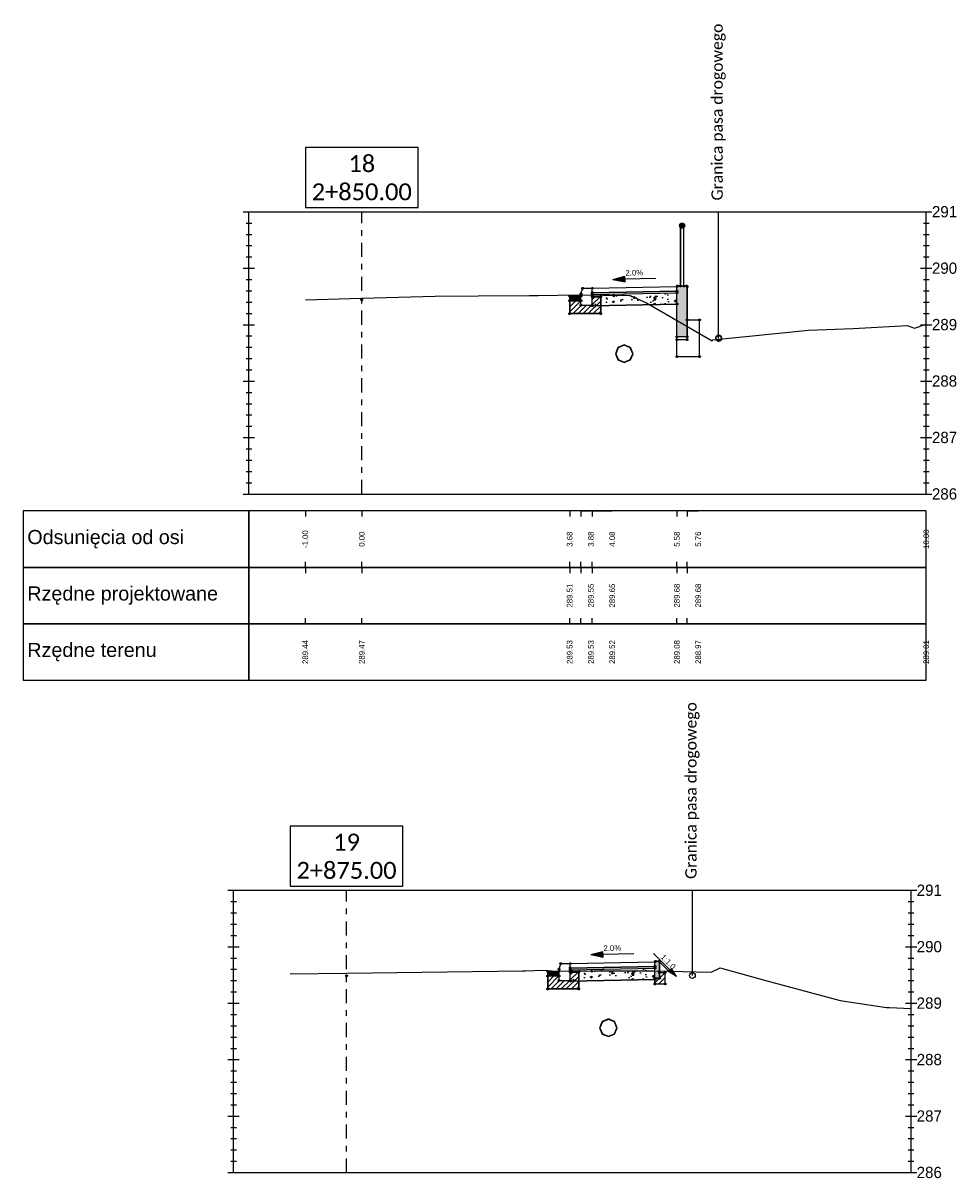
# Model space of a CAD drawing. Header units: metres. Extents: x -1 to 7475805, y 0 to 5497156.
# Tile 14 of 17: x 7475748 to 7475765, y 5497134 to 5497155. Entities that reach past the tile are written whole.
import ezdxf

# ---------------------------------------------------------------- set-up
doc = ezdxf.new("R2010")
doc.units = ezdxf.units.M
doc.linetypes.add('DASHDOT', pattern=[1, 0.5, -0.25, 0, -0.25])
doc.linetypes.add('HIDDEN', pattern=[0.375, 0.25, -0.125])
for name, color, linetype in [('C-DROGI-PRZEKROJE', 7, 'Continuous'), ('C-DROGI-PRZEKROJE-WIDOKI', 7, 'Continuous'), ('C-DROGI-PRZEKROJE-WIDOKI-ETYKIETY', 7, 'Continuous'), ('C-SIECI-PRZEKROJE', 150, 'Continuous'), ('D_Barieroporęcz', 10, 'OGRODZENIE1'), ('D_Linia charakterystyczna', 10, 'Continuous')]:
    doc.layers.add(name, color=color, linetype=linetype)
doc.layers.add('P-1_czarny gruby', color=7, linetype='Continuous', lineweight=30)
doc.styles.add('! rom po 1.8mm', font='calibri.ttf', dxfattribs={"height": 0.9})
doc.styles.add('KAMIL', font='calibri.ttf', dxfattribs={"height": 0.75})
doc.linetypes.add('OGRODZENIE1', pattern='A,6.35,-2.54,[133,ltypeshp.shx,S=2.54,R=0,X=-2.54,Y=0],-2.54,25.4', length=36.83)

# ---------------------------------------------------------------- blocks, each defined once
blk = doc.blocks.new('strzalka_poziom_2')
blk.add_hatch(color=256).paths.add_polyline_path([(1, 0.091), (1, -0.091), (1.391, 0)])
blk.add_line((1, 0.091), (1, -0.091))
for points in [[(0, 0), (1, 0)], [(1.391, 0), (1, 0.091)], [(1.391, 0), (1, -0.091)]]:
    blk.add_lwpolyline(points)

msp = doc.modelspace()

# ---------------------------------------------------------------- hatches: boundary and pattern name
at = {"layer": 'C-DROGI-PRZEKROJE', "linetype": 'Continuous', "lineweight": -3}
for color, points in [(41, [(7475759.807, 5497150.241), (7475759.817, 5497150.251), (7475759.977, 5497150.251), (7475759.987, 5497150.241), (7475759.987, 5497149.351), (7475759.807, 5497149.351)]), (7, [(7475757.907, 5497150.071), (7475758.107, 5497150.071), (7475758.107, 5497149.991), (7475757.907, 5497149.991)]), (41, [(7475759.418, 5497138.277), (7475759.428, 5497138.287), (7475759.488, 5497138.287), (7475759.498, 5497138.277), (7475759.498, 5497137.987), (7475759.418, 5497137.987)]), (7, [(7475757.518, 5497138.107), (7475757.718, 5497138.107), (7475757.718, 5497138.027), (7475757.518, 5497138.027)])]:
    msp.add_hatch(color=color, dxfattribs=at).paths.add_polyline_path(points)
h = msp.add_hatch(dxfattribs=at)
h.set_pattern_fill('ANSI31', scale=0.02, style=0)
h.set_pattern_definition([(45, (7475758.106544, 5497149.99149), (-0.044901, 0.044901), [])])
h.paths.add_polyline_path([(7475758.107, 5497149.991), (7475757.907, 5497149.991), (7475757.907, 5497149.761), (7475758.457, 5497149.761), (7475758.457, 5497150.061), (7475758.307, 5497150.061), (7475758.307, 5497149.911), (7475758.107, 5497149.911)])
h = msp.add_hatch(dxfattribs=at)
h.set_pattern_fill('AR-CONC', scale=0.002, style=0)
h.set_pattern_definition([(50, (7475758.30654, 5497150.1015), (0.36437, -0.03188), [0.0381, -0.4191]), (355, (7475758.30654, 5497150.1015), (-0.07049, 0.38211), [0.03048, -0.33528]), (100.451, (7475758.3369, 5497150.09883), (0.29388, 0.350236), [0.03238, -0.35618]), (46.184, (7475758.30654, 5497150.2031), (0.54216, -0.08408), [0.05715, -0.62865]), (96.636, (7475758.3517, 5497150.1961), (0.4748, 0.49485), [0.04857, -0.53427]), (351.184, (7475758.30654, 5497150.2031), (0.4748, 0.49485), [0.04572, -0.50292]), (21, (7475758.35734, 5497150.1777), (0.30323, -0.20453), [0.0381, -0.4191]), (326, (7475758.35734, 5497150.1777), (0.1236, 0.36838), [0.03048, -0.33528]), (71.451, (7475758.3826, 5497150.16064), (0.42683, 0.163846), [0.03238, -0.35618]), (37.5, (7475758.30654, 5497150.10149), (0.006177, 0.16911), [0, -0.331216, 0, -0.34036, 0, -0.33655]), (7.5, (7475758.30654, 5497150.10149), (0.13364, 0.200361), [0, -0.194056, 0, -0.323596, 0, -0.12827]), (327.5, (7475758.19326, 5497150.10149), (0.271181, -0.011457), [0, -0.127, 0, -0.39624, 0, -0.52578]), (317.5, (7475758.14246, 5497150.10149), (0.29626, 0.050853), [0, -0.1651, 0, -0.263144, 0, -0.37338])])
h.paths.add_polyline_path([(7475758.307, 5497150.101), (7475759.807, 5497150.131), (7475759.807, 5497149.931), (7475758.307, 5497149.901)])
h = msp.add_hatch(dxfattribs=at)
h.set_pattern_fill('AR-CONC', scale=0.002, style=0)
h.set_pattern_definition([(50, (7475757.9176, 5497138.13716), (0.36437, -0.03188), [0.0381, -0.4191]), (355, (7475757.9176, 5497138.13716), (-0.07049, 0.38211), [0.03048, -0.33528]), (100.451, (7475757.94797, 5497138.1345), (0.29388, 0.350236), [0.03238, -0.35618]), (46.184, (7475757.9176, 5497138.23876), (0.54216, -0.08408), [0.05715, -0.62865]), (96.636, (7475757.9628, 5497138.23176), (0.4748, 0.49485), [0.04857, -0.53427]), (351.184, (7475757.9176, 5497138.23876), (0.4748, 0.49485), [0.04572, -0.50292]), (21, (7475757.9684, 5497138.21336), (0.30323, -0.20453), [0.0381, -0.4191]), (326, (7475757.9684, 5497138.21336), (0.1236, 0.36838), [0.03048, -0.33528]), (71.451, (7475757.99368, 5497138.19632), (0.42683, 0.163846), [0.03238, -0.35618]), (37.5, (7475757.91761, 5497138.13716), (0.006177, 0.16911), [0, -0.331216, 0, -0.34036, 0, -0.33655]), (7.5, (7475757.9176, 5497138.13716), (0.13364, 0.200361), [0, -0.194056, 0, -0.323596, 0, -0.12827]), (327.5, (7475757.80432, 5497138.13716), (0.271181, -0.011457), [0, -0.127, 0, -0.39624, 0, -0.52578]), (317.5, (7475757.75352, 5497138.13716), (0.29626, 0.050853), [0, -0.1651, 0, -0.263144, 0, -0.37338])])
h.paths.add_polyline_path([(7475757.918, 5497138.137), (7475759.418, 5497138.167), (7475759.418, 5497137.967), (7475757.918, 5497137.937)])
h = msp.add_hatch(dxfattribs=at)
h.set_pattern_fill('ANSI31', scale=0.02, style=0)
h.set_pattern_definition([(45, (7475757.71761, 5497138.027164), (-0.044901, 0.044901), [])])
h.paths.add_polyline_path([(7475757.718, 5497138.027), (7475757.518, 5497138.027), (7475757.518, 5497137.797), (7475758.068, 5497137.797), (7475758.068, 5497138.097), (7475757.918, 5497138.097), (7475757.918, 5497137.947), (7475757.718, 5497137.947)])
h = msp.add_hatch(dxfattribs=at)
h.set_pattern_fill('ANSI31', scale=0.02, style=0)
h.set_pattern_definition([(45, (7475759.49761, 5497137.987164), (-0.0449, 0.0449), [])])
h.paths.add_polyline_path([(7475759.498, 5497137.987), (7475759.418, 5497137.987), (7475759.418, 5497137.887), (7475759.598, 5497137.887), (7475759.598, 5497138.087), (7475759.498, 5497138.087)])

# ---------------------------------------------------------------- linework, layer by layer
at = {"layer": 'C-DROGI-PRZEKROJE', "color": 7, "linetype": 'Continuous', "lineweight": -3}
for p, q in [((7475759.869, 5497151.321), (7475759.871, 5497151.333)), ((7475759.869, 5497151.321), (7475759.869, 5497150.251)), ((7475759.869, 5497150.251), (7475759.869, 5497151.321)), ((7475759.869, 5497151.321), (7475759.871, 5497151.31)), ((7475759.871, 5497151.333), (7475759.877, 5497151.343)), ((7475759.871, 5497151.31), (7475759.877, 5497151.3)), ((7475759.877, 5497151.343), (7475759.887, 5497151.349)), ((7475759.877, 5497151.3), (7475759.887, 5497151.294)), ((7475759.887, 5497151.349), (7475759.899, 5497151.351)), ((7475759.887, 5497151.294), (7475759.899, 5497151.291)), ((7475759.899, 5497151.351), (7475759.91, 5497151.349)), ((7475759.899, 5497151.291), (7475759.91, 5497151.294)), ((7475759.91, 5497151.349), (7475759.92, 5497151.343)), ((7475759.91, 5497151.294), (7475759.92, 5497151.3)), ((7475759.926, 5497151.333), (7475759.92, 5497151.343)), ((7475759.92, 5497151.3), (7475759.926, 5497151.31)), ((7475759.929, 5497151.321), (7475759.926, 5497151.333)), ((7475759.926, 5497151.31), (7475759.929, 5497151.321)), ((7475759.929, 5497150.251), (7475759.929, 5497151.321)), ((7475758.107, 5497150.111), (7475758.137, 5497150.211)), ((7475758.137, 5497150.211), (7475758.307, 5497150.211)), ((7475758.307, 5497150.211), (7475759.807, 5497150.241)), ((7475758.307, 5497149.901), (7475758.307, 5497150.211)), ((7475758.307, 5497150.131), (7475758.307, 5497150.211)), ((7475759.807, 5497150.241), (7475759.817, 5497150.251)), ((7475759.807, 5497149.001), (7475759.807, 5497150.241)), ((7475759.817, 5497150.251), (7475759.977, 5497150.251)), ((7475759.869, 5497150.251), (7475759.929, 5497150.251)), ((7475759.977, 5497150.251), (7475759.987, 5497150.241)), ((7475759.987, 5497149.301), (7475759.987, 5497150.241)), ((7475757.907, 5497150.071), (7475758.107, 5497150.071)), ((7475757.907, 5497149.761), (7475757.907, 5497150.071)), ((7475757.907, 5497149.991), (7475758.107, 5497149.991)), ((7475757.907, 5497149.991), (7475757.907, 5497149.761)), ((7475758.107, 5497150.071), (7475758.107, 5497150.111)), ((7475758.107, 5497149.911), (7475758.107, 5497150.071)), ((7475758.107, 5497149.911), (7475758.107, 5497149.991)), ((7475759.807, 5497150.161), (7475758.307, 5497150.131)), ((7475758.307, 5497150.131), (7475759.807, 5497150.161)), ((7475758.307, 5497150.101), (7475759.807, 5497150.131)), ((7475758.307, 5497149.901), (7475758.307, 5497150.101)), ((7475758.457, 5497150.061), (7475758.307, 5497150.061)), ((7475758.307, 5497150.061), (7475758.457, 5497150.061)), ((7475758.457, 5497149.761), (7475758.457, 5497150.061)), ((7475758.457, 5497150.061), (7475758.457, 5497149.761)), ((7475758.107, 5497149.911), (7475758.307, 5497149.911)), ((7475759.807, 5497149.931), (7475758.307, 5497149.901)), ((7475758.307, 5497149.901), (7475759.807, 5497149.931)), ((7475757.907, 5497149.761), (7475758.457, 5497149.761)), ((7475758.457, 5497149.761), (7475757.907, 5497149.761)), ((7475759.987, 5497149.651), (7475760.207, 5497149.651)), ((7475760.207, 5497149.001), (7475760.207, 5497149.651)), ((7475759.987, 5497149.351), (7475759.807, 5497149.351)), ((7475759.807, 5497149.301), (7475759.987, 5497149.301)), ((7475759.807, 5497149.301), (7475759.987, 5497149.301)), ((7475759.807, 5497149.001), (7475760.207, 5497149.001)), ((7475757.718, 5497138.147), (7475757.748, 5497138.247)), ((7475757.718, 5497138.107), (7475757.718, 5497138.147)), ((7475757.748, 5497138.247), (7475757.918, 5497138.247)), ((7475757.918, 5497138.247), (7475759.418, 5497138.277)), ((7475757.918, 5497137.937), (7475757.918, 5497138.247)), ((7475757.918, 5497138.167), (7475757.918, 5497138.247)), ((7475759.418, 5497138.197), (7475757.918, 5497138.167)), ((7475757.918, 5497138.167), (7475759.418, 5497138.197)), ((7475757.918, 5497138.137), (7475759.418, 5497138.167)), ((7475757.918, 5497137.937), (7475757.918, 5497138.137)), ((7475759.418, 5497138.277), (7475759.428, 5497138.287)), ((7475759.418, 5497137.887), (7475759.418, 5497138.277)), ((7475759.428, 5497138.287), (7475759.488, 5497138.287)), ((7475759.661, 5497138.113), (7475759.488, 5497138.287)), ((7475759.498, 5497137.987), (7475759.498, 5497138.277)), ((7475757.518, 5497138.107), (7475757.718, 5497138.107)), ((7475757.518, 5497137.797), (7475757.518, 5497138.107)), ((7475757.518, 5497138.027), (7475757.718, 5497138.027)), ((7475757.518, 5497138.027), (7475757.518, 5497137.797)), ((7475757.718, 5497137.947), (7475757.718, 5497138.107)), ((7475757.718, 5497137.947), (7475757.718, 5497138.027)), ((7475757.718, 5497137.947), (7475757.918, 5497137.947)), ((7475758.068, 5497138.097), (7475757.918, 5497138.097)), ((7475757.918, 5497138.097), (7475758.068, 5497138.097)), ((7475759.418, 5497137.967), (7475757.918, 5497137.937)), ((7475757.918, 5497137.937), (7475759.418, 5497137.967)), ((7475758.068, 5497137.797), (7475758.068, 5497138.097)), ((7475758.068, 5497138.097), (7475758.068, 5497137.797)), ((7475759.418, 5497137.987), (7475759.498, 5497137.987)), ((7475759.498, 5497138.087), (7475759.598, 5497138.087)), ((7475759.598, 5497137.887), (7475759.598, 5497138.087)), ((7475757.518, 5497137.797), (7475758.068, 5497137.797)), ((7475758.068, 5497137.797), (7475757.518, 5497137.797)), ((7475759.418, 5497137.887), (7475759.598, 5497137.887))]:
    msp.add_line(p, q, dxfattribs=at)
at = {"layer": 'C-DROGI-PRZEKROJE', "color": 41, "linetype": 'Continuous', "lineweight": -3}
for p, q in [((7475759.807, 5497150.241), (7475759.817, 5497150.251)), ((7475759.807, 5497149.351), (7475759.807, 5497150.241)), ((7475759.817, 5497150.251), (7475759.977, 5497150.251)), ((7475759.977, 5497150.251), (7475759.987, 5497150.241)), ((7475759.987, 5497150.241), (7475759.987, 5497149.351)), ((7475759.987, 5497149.351), (7475759.807, 5497149.351)), ((7475759.418, 5497138.277), (7475759.428, 5497138.287)), ((7475759.418, 5497137.987), (7475759.418, 5497138.277)), ((7475759.428, 5497138.287), (7475759.488, 5497138.287)), ((7475759.488, 5497138.287), (7475759.498, 5497138.277)), ((7475759.498, 5497138.277), (7475759.498, 5497137.987)), ((7475759.498, 5497137.987), (7475759.418, 5497137.987))]:
    msp.add_line(p, q, dxfattribs=at)
at = {"layer": 'C-DROGI-PRZEKROJE', "color": 92, "linetype": 'Continuous', "lineweight": -3}
for points in [[(7475753.224, 5497150.005), (7475754.224, 5497150.033), (7475755.526, 5497150.068), (7475756.288, 5497150.077), (7475757.196, 5497150.082), (7475757.351, 5497150.083), (7475758.038, 5497150.093), (7475758.958, 5497150.08), (7475758.978, 5497150.081), (7475759.267, 5497149.952), (7475760.432, 5497149.282), (7475760.44, 5497149.295), (7475762.136, 5497149.466), (7475762.929, 5497149.497), (7475763.887, 5497149.554), (7475764.015, 5497149.506), (7475764.206, 5497149.569), (7475764.224, 5497149.573)], [(7475752.954, 5497138.065), (7475753.954, 5497138.079), (7475757.074, 5497138.121), (7475757.126, 5497138.121), (7475757.439, 5497138.128), (7475757.518, 5497138.127), (7475757.664, 5497138.115), (7475758.348, 5497138.117), (7475759.42, 5497138.121), (7475760.148, 5497138.098), (7475760.415, 5497138.095), (7475760.572, 5497138.171), (7475761.36, 5497137.954), (7475762.701, 5497137.592), (7475763.522, 5497137.466), (7475763.572, 5497137.471), (7475763.954, 5497137.451)]]:
    msp.add_lwpolyline(points, dxfattribs=at)
at = {"layer": 'C-DROGI-PRZEKROJE', "color": 9, "linetype": 'HIDDEN', "lineweight": -3}
for centre in [(7475759.869, 5497151.321), (7475759.871, 5497151.333), (7475759.871, 5497151.31), (7475759.877, 5497151.343), (7475759.877, 5497151.3), (7475759.887, 5497151.349), (7475759.887, 5497151.294), (7475759.899, 5497151.351), (7475759.899, 5497151.291), (7475759.91, 5497151.349), (7475759.91, 5497151.294), (7475759.92, 5497151.343), (7475759.92, 5497151.3), (7475759.926, 5497151.333), (7475759.926, 5497151.31), (7475759.929, 5497151.321), (7475758.137, 5497150.211), (7475759.807, 5497150.161), (7475759.817, 5497150.251), (7475759.869, 5497150.251), (7475759.929, 5497150.251), (7475759.977, 5497150.251), (7475754.224, 5497150.007), (7475757.907, 5497149.991), (7475758.107, 5497150.111), (7475758.107, 5497149.991), (7475758.307, 5497150.131), (7475758.307, 5497150.101), (7475758.307, 5497150.061), (7475758.457, 5497150.061), (7475759.807, 5497150.131), (7475757.907, 5497149.761), (7475758.107, 5497149.911), (7475758.307, 5497149.911), (7475758.307, 5497149.901), (7475758.457, 5497149.761), (7475759.807, 5497149.931), (7475759.987, 5497149.651), (7475760.207, 5497149.651), (7475759.807, 5497149.351), (7475759.987, 5497149.351), (7475759.807, 5497149.301), (7475759.987, 5497149.301), (7475759.807, 5497149.001), (7475760.207, 5497149.001), (7475757.718, 5497138.147), (7475757.748, 5497138.247), (7475757.918, 5497138.167), (7475757.918, 5497138.137), (7475759.418, 5497138.197), (7475759.418, 5497138.167), (7475759.428, 5497138.287), (7475759.488, 5497138.287), (7475753.954, 5497138.03), (7475757.518, 5497138.027), (7475757.718, 5497138.027), (7475757.718, 5497137.947), (7475757.918, 5497138.097), (7475757.918, 5497137.947), (7475757.918, 5497137.937), (7475758.068, 5497138.097), (7475759.418, 5497137.987), (7475759.418, 5497137.967), (7475759.498, 5497138.087), (7475759.498, 5497137.987), (7475759.598, 5497138.087), (7475757.518, 5497137.797), (7475758.068, 5497137.797), (7475759.418, 5497137.887), (7475759.598, 5497137.887)]:
    msp.add_circle(centre, 0.015, dxfattribs=at)
at = {"layer": 'C-DROGI-PRZEKROJE', "color": 9, "linetype": 'Continuous', "lineweight": -3}
for centre in [(7475759.899, 5497151.351), (7475758.307, 5497150.211), (7475759.807, 5497150.241), (7475759.987, 5497150.241), (7475757.907, 5497150.071), (7475758.107, 5497150.071), (7475757.518, 5497138.107), (7475757.718, 5497138.107), (7475757.918, 5497138.247), (7475759.418, 5497138.277), (7475759.661, 5497138.113)]:
    msp.add_circle(centre, 0.015, dxfattribs=at)
at = {"layer": 'C-DROGI-PRZEKROJE-WIDOKI', "color": 7, "linetype": 'Continuous', "lineweight": -3}
for p, q in [((7475752.124, 5497151.566), (7475764.324, 5497151.566)), ((7475752.224, 5497146.566), (7475752.224, 5497151.566)), ((7475764.224, 5497146.566), (7475764.224, 5497151.566)), ((7475752.174, 5497151.366), (7475752.274, 5497151.366)), ((7475764.174, 5497151.366), (7475764.274, 5497151.366)), ((7475752.174, 5497151.166), (7475752.274, 5497151.166)), ((7475764.174, 5497151.166), (7475764.274, 5497151.166)), ((7475752.174, 5497150.966), (7475752.274, 5497150.966)), ((7475764.174, 5497150.966), (7475764.274, 5497150.966)), ((7475752.174, 5497150.766), (7475752.274, 5497150.766)), ((7475764.174, 5497150.766), (7475764.274, 5497150.766)), ((7475752.124, 5497150.566), (7475752.324, 5497150.566)), ((7475764.124, 5497150.566), (7475764.324, 5497150.566)), ((7475752.174, 5497150.366), (7475752.274, 5497150.366)), ((7475764.174, 5497150.366), (7475764.274, 5497150.366)), ((7475752.174, 5497150.166), (7475752.274, 5497150.166)), ((7475764.174, 5497150.166), (7475764.274, 5497150.166)), ((7475752.174, 5497149.966), (7475752.274, 5497149.966)), ((7475764.174, 5497149.966), (7475764.274, 5497149.966)), ((7475752.124, 5497149.566), (7475752.324, 5497149.566)), ((7475752.174, 5497149.766), (7475752.274, 5497149.766)), ((7475764.124, 5497149.566), (7475764.324, 5497149.566)), ((7475764.174, 5497149.766), (7475764.274, 5497149.766)), ((7475752.174, 5497149.366), (7475752.274, 5497149.366)), ((7475764.174, 5497149.366), (7475764.274, 5497149.366)), ((7475752.174, 5497149.166), (7475752.274, 5497149.166)), ((7475764.174, 5497149.166), (7475764.274, 5497149.166)), ((7475752.174, 5497148.966), (7475752.274, 5497148.966)), ((7475764.174, 5497148.966), (7475764.274, 5497148.966)), ((7475752.174, 5497148.766), (7475752.274, 5497148.766)), ((7475764.174, 5497148.766), (7475764.274, 5497148.766)), ((7475752.124, 5497148.566), (7475752.324, 5497148.566)), ((7475764.124, 5497148.566), (7475764.324, 5497148.566)), ((7475752.174, 5497148.366), (7475752.274, 5497148.366)), ((7475764.174, 5497148.366), (7475764.274, 5497148.366)), ((7475752.174, 5497148.166), (7475752.274, 5497148.166)), ((7475764.174, 5497148.166), (7475764.274, 5497148.166)), ((7475752.174, 5497147.966), (7475752.274, 5497147.966)), ((7475764.174, 5497147.966), (7475764.274, 5497147.966)), ((7475752.174, 5497147.766), (7475752.274, 5497147.766)), ((7475764.174, 5497147.766), (7475764.274, 5497147.766)), ((7475752.124, 5497147.566), (7475752.324, 5497147.566)), ((7475764.124, 5497147.566), (7475764.324, 5497147.566)), ((7475752.174, 5497147.366), (7475752.274, 5497147.366)), ((7475764.174, 5497147.366), (7475764.274, 5497147.366)), ((7475752.174, 5497147.166), (7475752.274, 5497147.166)), ((7475764.174, 5497147.166), (7475764.274, 5497147.166)), ((7475752.174, 5497146.966), (7475752.274, 5497146.966)), ((7475764.174, 5497146.966), (7475764.274, 5497146.966)), ((7475752.174, 5497146.766), (7475752.274, 5497146.766)), ((7475764.174, 5497146.766), (7475764.274, 5497146.766)), ((7475752.124, 5497146.566), (7475764.324, 5497146.566)), ((7475751.854, 5497139.545), (7475764.054, 5497139.545)), ((7475751.904, 5497139.345), (7475752.004, 5497139.345)), ((7475751.954, 5497134.545), (7475751.954, 5497139.545)), ((7475763.904, 5497139.345), (7475764.004, 5497139.345)), ((7475763.954, 5497134.545), (7475763.954, 5497139.545)), ((7475751.904, 5497139.145), (7475752.004, 5497139.145)), ((7475763.904, 5497139.145), (7475764.004, 5497139.145)), ((7475751.904, 5497138.945), (7475752.004, 5497138.945)), ((7475763.904, 5497138.945), (7475764.004, 5497138.945)), ((7475751.904, 5497138.745), (7475752.004, 5497138.745)), ((7475763.904, 5497138.745), (7475764.004, 5497138.745)), ((7475751.854, 5497138.545), (7475752.054, 5497138.545)), ((7475763.854, 5497138.545), (7475764.054, 5497138.545)), ((7475751.904, 5497138.345), (7475752.004, 5497138.345)), ((7475763.904, 5497138.345), (7475764.004, 5497138.345)), ((7475751.904, 5497138.145), (7475752.004, 5497138.145)), ((7475763.904, 5497138.145), (7475764.004, 5497138.145)), ((7475751.904, 5497137.945), (7475752.004, 5497137.945)), ((7475763.904, 5497137.945), (7475764.004, 5497137.945)), ((7475751.904, 5497137.745), (7475752.004, 5497137.745)), ((7475763.904, 5497137.745), (7475764.004, 5497137.745)), ((7475751.854, 5497137.545), (7475752.054, 5497137.545)), ((7475763.854, 5497137.545), (7475764.054, 5497137.545)), ((7475751.904, 5497137.345), (7475752.004, 5497137.345)), ((7475763.904, 5497137.345), (7475764.004, 5497137.345)), ((7475751.904, 5497137.145), (7475752.004, 5497137.145)), ((7475763.904, 5497137.145), (7475764.004, 5497137.145)), ((7475751.904, 5497136.945), (7475752.004, 5497136.945)), ((7475763.904, 5497136.945), (7475764.004, 5497136.945)), ((7475751.904, 5497136.745), (7475752.004, 5497136.745)), ((7475763.904, 5497136.745), (7475764.004, 5497136.745)), ((7475751.854, 5497136.545), (7475752.054, 5497136.545)), ((7475763.854, 5497136.545), (7475764.054, 5497136.545)), ((7475751.904, 5497136.345), (7475752.004, 5497136.345)), ((7475763.904, 5497136.345), (7475764.004, 5497136.345)), ((7475751.904, 5497136.145), (7475752.004, 5497136.145)), ((7475763.904, 5497136.145), (7475764.004, 5497136.145)), ((7475751.904, 5497135.945), (7475752.004, 5497135.945)), ((7475763.904, 5497135.945), (7475764.004, 5497135.945)), ((7475751.904, 5497135.745), (7475752.004, 5497135.745)), ((7475763.904, 5497135.745), (7475764.004, 5497135.745)), ((7475751.854, 5497135.545), (7475752.054, 5497135.545)), ((7475763.854, 5497135.545), (7475764.054, 5497135.545)), ((7475751.904, 5497135.345), (7475752.004, 5497135.345)), ((7475763.904, 5497135.345), (7475764.004, 5497135.345)), ((7475751.904, 5497135.145), (7475752.004, 5497135.145)), ((7475763.904, 5497135.145), (7475764.004, 5497135.145)), ((7475751.904, 5497134.945), (7475752.004, 5497134.945)), ((7475763.904, 5497134.945), (7475764.004, 5497134.945)), ((7475751.904, 5497134.745), (7475752.004, 5497134.745)), ((7475763.904, 5497134.745), (7475764.004, 5497134.745)), ((7475751.854, 5497134.545), (7475764.054, 5497134.545))]:
    msp.add_line(p, q, dxfattribs=at)
at = {"layer": 'C-DROGI-PRZEKROJE-WIDOKI', "color": 1, "linetype": 'DASHDOT', "lineweight": -3, "ltscale": 0.5}
for p, q in [((7475754.224, 5497146.566), (7475754.224, 5497151.566)), ((7475753.954, 5497134.545), (7475753.954, 5497139.545))]:
    msp.add_line(p, q, dxfattribs=at)
at = {"layer": 'C-DROGI-PRZEKROJE-WIDOKI', "color": 1, "linetype": 'Continuous', "lineweight": -3}
for p, q in [((7475753.224, 5497146.266), (7475753.224, 5497146.166)), ((7475754.224, 5497146.266), (7475754.224, 5497146.166)), ((7475757.907, 5497146.266), (7475757.907, 5497146.166)), ((7475758.107, 5497146.266), (7475758.107, 5497146.166)), ((7475758.307, 5497146.266), (7475758.307, 5497146.166)), ((7475759.807, 5497146.266), (7475759.807, 5497146.166)), ((7475759.987, 5497146.266), (7475759.987, 5497146.166)), ((7475753.224, 5497145.266), (7475753.224, 5497145.366)), ((7475754.224, 5497145.266), (7475754.224, 5497145.366)), ((7475757.907, 5497145.266), (7475757.907, 5497145.366)), ((7475758.107, 5497145.266), (7475758.107, 5497145.366)), ((7475758.307, 5497145.266), (7475758.307, 5497145.366)), ((7475759.807, 5497145.266), (7475759.807, 5497145.366)), ((7475759.987, 5497145.266), (7475759.987, 5497145.366)), ((7475753.224, 5497145.266), (7475753.224, 5497145.166)), ((7475754.224, 5497145.266), (7475754.224, 5497145.166)), ((7475757.907, 5497145.266), (7475757.907, 5497145.166)), ((7475758.107, 5497145.266), (7475758.107, 5497145.166)), ((7475758.307, 5497145.266), (7475758.307, 5497145.166)), ((7475759.807, 5497145.266), (7475759.807, 5497145.166)), ((7475759.987, 5497145.266), (7475759.987, 5497145.166)), ((7475753.224, 5497144.266), (7475753.224, 5497144.366)), ((7475754.224, 5497144.266), (7475754.224, 5497144.366)), ((7475757.907, 5497144.266), (7475757.907, 5497144.366)), ((7475758.107, 5497144.266), (7475758.107, 5497144.366)), ((7475758.307, 5497144.266), (7475758.307, 5497144.366)), ((7475759.807, 5497144.266), (7475759.807, 5497144.366)), ((7475759.987, 5497144.266), (7475759.987, 5497144.366))]:
    msp.add_line(p, q, dxfattribs=at)
at = {"layer": 'C-DROGI-PRZEKROJE-WIDOKI', "color": 7, "linetype": 'Continuous', "lineweight": -3}
for points in [[(7475752.224, 5497145.266), (7475752.224, 5497146.266), (7475748.224, 5497146.266), (7475748.224, 5497145.266)], [(7475752.224, 5497145.266), (7475764.224, 5497145.266), (7475764.224, 5497146.266), (7475752.224, 5497146.266)], [(7475752.224, 5497144.266), (7475752.224, 5497145.266), (7475748.224, 5497145.266), (7475748.224, 5497144.266)], [(7475752.224, 5497144.266), (7475764.224, 5497144.266), (7475764.224, 5497145.266), (7475752.224, 5497145.266)], [(7475752.224, 5497143.266), (7475752.224, 5497144.266), (7475748.224, 5497144.266), (7475748.224, 5497143.266)], [(7475752.224, 5497143.266), (7475764.224, 5497143.266), (7475764.224, 5497144.266), (7475752.224, 5497144.266)]]:
    msp.add_3dface(points, dxfattribs=at)
at = {"layer": 'C-DROGI-PRZEKROJE-WIDOKI-ETYKIETY', "color": 7, "linetype": 'Continuous', "lineweight": -3}
for p, q in [((7475758.107, 5497146.266), (7475758.284, 5497146.266)), ((7475758.307, 5497146.266), (7475758.661, 5497146.266)), ((7475759.987, 5497146.266), (7475760.184, 5497146.266)), ((7475758.107, 5497145.266), (7475758.284, 5497145.266)), ((7475758.307, 5497145.266), (7475758.661, 5497145.266)), ((7475759.987, 5497145.266), (7475760.184, 5497145.266)), ((7475758.107, 5497144.266), (7475758.284, 5497144.266)), ((7475758.307, 5497144.266), (7475758.661, 5497144.266)), ((7475759.987, 5497144.266), (7475760.184, 5497144.266))]:
    msp.add_line(p, q, dxfattribs=at)
at = {"layer": 'C-SIECI-PRZEKROJE', "color": 150, "linetype": 'Continuous', "lineweight": -3}
for points in [[(7475758.762, 5497149.163), (7475758.716, 5497149.052)], [(7475758.767, 5497149.158), (7475758.723, 5497149.052)], [(7475758.874, 5497149.209), (7475758.762, 5497149.163)], [(7475758.874, 5497149.202), (7475758.767, 5497149.158)], [(7475758.985, 5497149.163), (7475758.874, 5497149.209)], [(7475758.98, 5497149.158), (7475758.874, 5497149.202)], [(7475759.024, 5497149.052), (7475758.98, 5497149.158)], [(7475759.031, 5497149.052), (7475758.985, 5497149.163)], [(7475758.716, 5497149.052), (7475758.762, 5497148.941)], [(7475758.723, 5497149.052), (7475758.767, 5497148.946)], [(7475758.98, 5497148.946), (7475759.024, 5497149.052)], [(7475758.985, 5497148.941), (7475759.031, 5497149.052)], [(7475758.762, 5497148.941), (7475758.874, 5497148.895)], [(7475758.767, 5497148.946), (7475758.874, 5497148.902)], [(7475758.874, 5497148.902), (7475758.98, 5497148.946)], [(7475758.874, 5497148.895), (7475758.985, 5497148.941)], [(7475758.481, 5497137.22), (7475758.435, 5497137.109)], [(7475758.435, 5497137.109), (7475758.481, 5497136.998)], [(7475758.486, 5497137.215), (7475758.442, 5497137.109)], [(7475758.442, 5497137.109), (7475758.486, 5497137.003)], [(7475758.592, 5497137.266), (7475758.481, 5497137.22)], [(7475758.592, 5497137.259), (7475758.486, 5497137.215)], [(7475758.703, 5497137.22), (7475758.592, 5497137.266)], [(7475758.698, 5497137.215), (7475758.592, 5497137.259)], [(7475758.742, 5497137.109), (7475758.698, 5497137.215)], [(7475758.698, 5497137.003), (7475758.742, 5497137.109)], [(7475758.749, 5497137.109), (7475758.703, 5497137.22)], [(7475758.703, 5497136.998), (7475758.749, 5497137.109)], [(7475758.481, 5497136.998), (7475758.592, 5497136.952)], [(7475758.486, 5497137.003), (7475758.592, 5497136.959)], [(7475758.592, 5497136.959), (7475758.698, 5497137.003)], [(7475758.592, 5497136.952), (7475758.703, 5497136.998)]]:
    msp.add_lwpolyline(points, dxfattribs=at)
at = {"layer": 'D_Barieroporęcz', "color": 10, "linetype": 'Continuous', "lineweight": -3}
for p, q in [((7475760.545, 5497149.333), (7475760.545, 5497151.566)), ((7475760.545, 5497149.32), (7475760.545, 5497151.566)), ((7475760.081, 5497138.035), (7475760.081, 5497139.545))]:
    msp.add_line(p, q, dxfattribs=at)
at = {"layer": 'D_Linia charakterystyczna', "color": 1, "linetype": 'Continuous', "lineweight": -3}
for centre in [(7475760.545, 5497149.333), (7475760.545, 5497149.32), (7475760.081, 5497138.035)]:
    msp.add_circle(centre, 0.05, dxfattribs=at)
at = {"layer": 'P-1_czarny gruby', "color": 7, "linetype": 'Continuous', "lineweight": -3}
for points in [[(7475753.224, 5497151.641), (7475755.224, 5497151.641), (7475755.224, 5497152.702), (7475753.224, 5497152.702)], [(7475752.954, 5497139.62), (7475754.953, 5497139.62), (7475754.953, 5497140.68), (7475752.954, 5497140.68)]]:
    msp.add_3dface(points, dxfattribs=at)

# ---------------------------------------------------------------- block references
at = {"layer": 'C-DROGI-PRZEKROJE', "color": 7, "linetype": 'Continuous', "lineweight": -3}
for p, xscale, yscale, zscale, rotation in [((7475759.434, 5497150.384), 0.5476738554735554, 0.5476738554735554, 0.5476738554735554, 181.1457628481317), ((7475759.045, 5497138.42), 0.5476738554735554, 0.5476738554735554, 0.5476738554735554, 181.1457628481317), ((7475759.394, 5497138.423), 0.4107553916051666, 0.4107553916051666, 0.4107553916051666, 314.9999998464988)]:
    msp.add_blockref('strzalka_poziom_2', p, dxfattribs=dict(at, xscale=xscale, yscale=yscale, zscale=zscale, rotation=rotation))

# ---------------------------------------------------------------- texts
at = {"layer": 'C-DROGI-PRZEKROJE', "color": 7, "linetype": 'Continuous', "lineweight": -3, "char_height": 0.1, "attachment_point": 8}
for s, insert, rotation in [('2.0%', (7475759.052, 5497150.435), 1.1458), ('2.0%', (7475758.663, 5497138.47), 1.1458), ('1:1.0', (7475759.616, 5497138.242), 315)]:
    msp.add_mtext(s, dxfattribs=dict(at, insert=insert, rotation=rotation))
at = {"layer": 'C-DROGI-PRZEKROJE-WIDOKI', "color": 7, "linetype": 'Continuous', "lineweight": -3, "attachment_point": 4}
for s, insert, char_height in [('291', (7475764.324, 5497151.566), 0.2), ('290', (7475764.324, 5497150.566), 0.2), ('289', (7475764.324, 5497149.566), 0.2), ('288', (7475764.324, 5497148.566), 0.2), ('287', (7475764.324, 5497147.566), 0.2), ('286', (7475764.324, 5497146.566), 0.2), ('{\\fArial|b0|i0|c238|p34;Odsunięcia od osi}', (7475748.299, 5497145.766), 0.25), ('{\\fArial|b0|i0|c238|p34;Rzędne projektowane}', (7475748.299, 5497144.766), 0.25), ('{\\fArial|b0|i0|c238|p34;Rzędne terenu}', (7475748.299, 5497143.766), 0.25), ('291', (7475764.054, 5497139.545), 0.2), ('290', (7475764.054, 5497138.545), 0.2), ('289', (7475764.054, 5497137.545), 0.2), ('288', (7475764.054, 5497136.545), 0.2), ('287', (7475764.054, 5497135.545), 0.2), ('286', (7475764.054, 5497134.545), 0.2)]:
    msp.add_mtext(s, dxfattribs=dict(at, insert=insert, char_height=char_height))
at = {"layer": 'C-DROGI-PRZEKROJE-WIDOKI-ETYKIETY', "color": 7, "linetype": 'Continuous', "lineweight": -3, "char_height": 0.1, "attachment_point": 5, "rotation": 90}
for s, insert in [('-1.00', (7475753.224, 5497145.766)), ('0.00', (7475754.224, 5497145.766)), ('3.68', (7475757.907, 5497145.766)), ('3.88', (7475758.284, 5497145.766)), ('4.08', (7475758.661, 5497145.766)), ('5.58', (7475759.807, 5497145.766)), ('5.76', (7475760.184, 5497145.766)), ('10.00', (7475764.224, 5497145.766)), ('289.51', (7475757.907, 5497144.766)), ('289.55', (7475758.284, 5497144.766)), ('289.65', (7475758.661, 5497144.766)), ('289.68', (7475759.807, 5497144.766)), ('289.68', (7475760.184, 5497144.766)), ('289.44', (7475753.224, 5497143.766)), ('289.47', (7475754.224, 5497143.766)), ('289.53', (7475757.907, 5497143.766)), ('289.53', (7475758.284, 5497143.766)), ('289.52', (7475758.661, 5497143.766)), ('289.08', (7475759.807, 5497143.766)), ('288.97', (7475760.184, 5497143.766)), ('289.01', (7475764.224, 5497143.766))]:
    msp.add_mtext(s, dxfattribs=dict(at, insert=insert))
at = {"layer": 'D_Barieroporęcz', "color": 6, "linetype": 'Continuous', "lineweight": -3, "char_height": 0.2, "attachment_point": 4, "rotation": 90, "style": 'KAMIL'}
for insert in [(7475760.545, 5497151.766), (7475760.545, 5497151.766), (7475760.081, 5497139.745)]:
    msp.add_mtext('Granica pasa drogowego ', dxfattribs=dict(at, insert=insert))
at = {"layer": 'P-1_czarny gruby', "color": 7, "linetype": 'Continuous', "lineweight": -3, "char_height": 0.3, "attachment_point": 8, "style": '! rom po 1.8mm'}
for s, insert in [('{\\C6;18\\P2+850.00}', (7475754.224, 5497151.766)), ('{\\C6;19\\P2+875.00}', (7475753.954, 5497139.745))]:
    msp.add_mtext(s, dxfattribs=dict(at, insert=insert))

doc.saveas('drawing.dxf')
